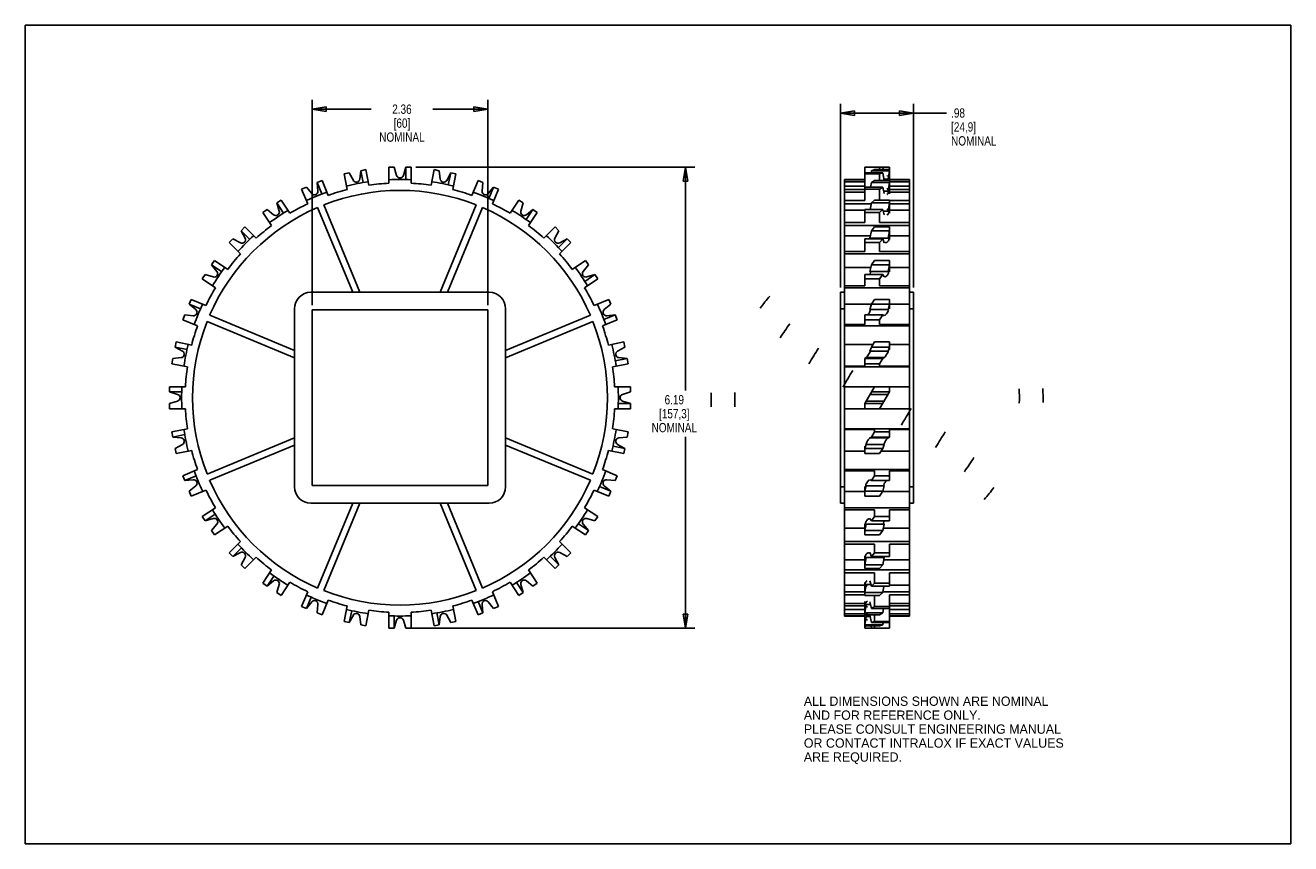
# Model space of a CAD drawing. Header units: inches. Extents: x 0 to 17, y 0 to 11.
import ezdxf

# ---------------------------------------------------------------- set-up
doc = ezdxf.new("R2010")
doc.units = ezdxf.units.IN
doc.header["$LTSCALE"] = 0.935
doc.header["$MEASUREMENT"] = 0
doc.layers.get('0').update_dxf_attribs({"linetype": 'CONTINUOUS'})
doc.layers.add('ALL_FEATURES', color=7, linetype='CONTINUOUS')
doc.styles.get("Standard").update_dxf_attribs({"font": 'txt', "width": 0.8})
doc.styles.add('TEXTSTYLE_2', font='bluprnt.ttf')
doc.dimstyles.new('DIMSTYLE_1', dxfattribs={"dimtxt": 0.125, "dimasz": 0.1875, "dimexe": 0.18, "dimexo": 0.0625, "dimgap": 0.09, "dimtad": 0, "dimtih": 1, "dimtoh": 1, "dimzin": 4, "dimdsep": 46, "dimtxsty": 'STANDARD', "dimblk": 'CLOSED', "dimblk1": 'CLOSED', "dimblk2": 'CLOSED', "dimcen": 0.09, "dimadec": 0, "dimazin": 0, "dimtp": 0.01, "dimtm": 0.01, "dimtfac": 1, "dimtofl": 0, "dimtmove": 0, "dimatfit": 3, "dimldrblk": 'CLOSED', "dimfxl": 1, "dimtolj": 1, "dimtzin": 4, "dimarcsym": 0})

# ---------------------------------------------------------------- blocks, each defined once
blk = doc.blocks.new('_CLOSED')
at = {"color": 0, "linetype": 'BYBLOCK'}
for p, q in [((0, 0), (-1, 0.167)), ((-1, 0.167), (-1, -0.167)), ((-1, -0.167), (0, 0)), ((-1, 0), (0, 0))]:
    blk.add_line(p, q, dxfattribs=at)
blk = doc.blocks.new('*D0')
at = {"color": 3, "linetype": 'CONTINUOUS'}
for p, q in [((3.853, 7.237), (3.853, 9.997)), ((3.853, 9.872), (4.648, 9.872)), ((6.215, 9.872), (5.473, 9.872)), ((6.215, 7.237), (6.215, 9.997))]:
    blk.add_line(p, q, dxfattribs=at)
at = {"color": 3, "linetype": 'CONTINUOUS', "xscale": 0.1875, "yscale": 0.1875, "zscale": 0.1875, "rotation": 180}
blk.add_blockref('_CLOSED', (3.853, 9.872), dxfattribs=at)
at = {"color": 3, "linetype": 'CONTINUOUS', "xscale": 0.1875, "yscale": 0.1875, "zscale": 0.1875}
blk.add_blockref('_CLOSED', (6.215, 9.872), dxfattribs=at)
at = {"color": 3, "linetype": 'CONTINUOUS', "insert": (5.06, 9.935), "char_height": 0.125, "width": 0.7, "attachment_point": 2, "line_spacing_factor": 0.9}
blk.add_mtext('2.36\\P[60]\\PNOMINAL', dxfattribs=at)
blk = doc.blocks.new('*D1')
at = {"color": 3, "linetype": 'CONTINUOUS'}
for p, q in [((10.953, 7.474), (10.953, 9.946)), ((11.933, 7.474), (11.933, 9.946)), ((10.953, 9.821), (11.443, 9.821)), ((11.933, 9.821), (11.443, 9.821)), ((11.443, 9.821), (12.376, 9.821))]:
    blk.add_line(p, q, dxfattribs=at)
at = {"color": 3, "linetype": 'CONTINUOUS', "xscale": 0.1875, "yscale": 0.1875, "zscale": 0.1875, "rotation": 180}
blk.add_blockref('_CLOSED', (10.953, 9.821), dxfattribs=at)
at = {"color": 3, "linetype": 'CONTINUOUS', "xscale": 0.1875, "yscale": 0.1875, "zscale": 0.1875}
blk.add_blockref('_CLOSED', (11.933, 9.821), dxfattribs=at)
at = {"color": 3, "linetype": 'CONTINUOUS', "insert": (12.438, 9.884), "char_height": 0.125, "width": 0.7, "attachment_point": 1, "line_spacing_factor": 0.9}
blk.add_mtext('.98\\P[24,9]\\PNOMINAL', dxfattribs=at)
blk = doc.blocks.new('*D2')
at = {"color": 3, "linetype": 'CONTINUOUS'}
for p, q in [((5.245, 9.091), (8.994, 9.091)), ((8.869, 9.091), (8.869, 6.092)), ((8.869, 2.897), (8.869, 5.467)), ((5.175, 2.897), (8.994, 2.897))]:
    blk.add_line(p, q, dxfattribs=at)
at = {"color": 3, "linetype": 'CONTINUOUS', "xscale": 0.1875, "yscale": 0.1875, "zscale": 0.1875}
for p, rotation in [((8.869, 9.091), 90), ((8.869, 2.897), 270)]:
    blk.add_blockref('_CLOSED', p, dxfattribs=dict(at, rotation=rotation))
at = {"color": 3, "linetype": 'CONTINUOUS', "insert": (8.719, 6.03), "char_height": 0.125, "width": 0.7, "attachment_point": 2, "line_spacing_factor": 0.9}
blk.add_mtext('6.19\\P[157,3]\\PNOMINAL', dxfattribs=at)

msp = doc.modelspace()

# ---------------------------------------------------------------- linework, layer by layer
at = {"color": 7, "linetype": 'CONTINUOUS'}
for p, q in [((0, 0), (0, 11)), ((0, 11), (17, 11)), ((17, 0), (17, 11)), ((4.353, 9.016), (4.284, 9.002)), ((4.353, 9.016), (4.407, 8.916)), ((4.495, 8.934), (4.506, 9.046)), ((4.576, 9.06), (4.506, 9.046)), ((4.506, 9.046), (4.538, 8.886)), ((4.617, 8.85), (4.576, 9.06)), ((4.886, 9.091), (4.886, 8.877)), ((4.956, 9.091), (4.886, 9.091)), ((4.956, 9.091), (4.989, 8.983)), ((5.079, 8.983), (5.112, 9.091)), ((5.112, 9.091), (5.112, 8.927)), ((5.183, 9.091), (5.112, 9.091)), ((5.183, 8.877), (5.183, 9.091)), ((5.493, 9.06), (5.451, 8.85)), ((5.562, 9.046), (5.493, 9.06)), ((5.562, 9.046), (5.573, 8.934)), ((5.661, 8.916), (5.715, 9.016)), ((5.715, 9.016), (5.683, 8.855)), ((5.784, 9.002), (5.715, 9.016)), ((11.277, 8.839), (11.277, 9.091)), ((11.277, 9.091), (11.609, 9.091)), ((11.519, 9.016), (11.277, 9.016)), ((11.367, 9.046), (11.362, 9.016)), ((11.367, 9.046), (11.408, 9.06)), ((11.367, 9.046), (11.609, 9.046)), ((11.408, 9.06), (11.609, 9.06)), ((11.478, 9.091), (11.478, 9.06)), ((11.519, 9.016), (11.478, 9.002)), ((11.519, 9.091), (11.524, 9.06)), ((11.519, 9.016), (11.538, 8.916)), ((11.59, 8.934), (11.609, 9.046)), ((11.604, 9.06), (11.609, 9.091)), ((11.609, 9.091), (11.609, 8.733)), ((3.986, 8.912), (3.921, 8.885)), ((3.932, 8.772), (3.921, 8.885)), ((3.921, 8.885), (3.984, 8.733)), ((4.068, 8.714), (3.986, 8.912)), ((4.284, 9.002), (4.326, 8.793)), ((5.742, 8.793), (5.784, 9.002)), ((6.082, 8.912), (6, 8.714)), ((6.147, 8.885), (6.082, 8.912)), ((6.147, 8.885), (6.136, 8.772)), ((11.006, 3.06), (11.006, 8.928)), ((11.277, 8.928), (11.006, 8.928)), ((11.277, 8.924), (11.006, 8.924)), ((11.006, 8.897), (11.277, 8.897)), ((11.478, 9.002), (11.277, 9.002)), ((11.367, 8.885), (11.357, 8.825)), ((11.367, 8.885), (11.408, 8.912)), ((11.367, 8.885), (11.609, 8.885)), ((11.408, 8.912), (11.609, 8.912)), ((11.478, 9.002), (11.478, 8.912)), ((11.59, 8.934), (11.535, 8.934)), ((11.59, 8.772), (11.609, 8.885)), ((11.609, 8.928), (11.881, 8.928)), ((11.881, 8.924), (11.609, 8.924)), ((11.609, 8.897), (11.881, 8.897)), ((11.881, 8.928), (11.881, 3.06)), ((3.777, 8.825), (3.712, 8.798)), ((3.712, 8.798), (3.794, 8.601)), ((3.777, 8.825), (3.849, 8.738)), ((6.219, 8.738), (6.291, 8.825)), ((6.291, 8.825), (6.229, 8.674)), ((6.275, 8.601), (6.357, 8.798)), ((6.357, 8.798), (6.291, 8.825)), ((11.277, 8.839), (11.006, 8.839)), ((11.277, 8.793), (11.006, 8.793)), ((11.006, 8.758), (11.277, 8.758)), ((11.277, 8.644), (11.277, 8.825)), ((11.519, 8.825), (11.277, 8.825)), ((11.478, 8.798), (11.277, 8.798)), ((11.519, 8.825), (11.478, 8.798)), ((11.478, 8.798), (11.478, 8.651)), ((11.519, 8.825), (11.538, 8.738)), ((11.59, 8.772), (11.531, 8.772)), ((11.881, 8.839), (11.609, 8.839)), ((11.881, 8.793), (11.609, 8.793)), ((11.609, 8.758), (11.881, 8.758)), ((3.249, 8.525), (3.19, 8.486)), ((3.249, 8.525), (3.336, 8.454)), ((3.437, 8.651), (3.378, 8.612)), ((3.411, 8.504), (3.378, 8.612)), ((3.378, 8.612), (3.47, 8.476)), ((3.556, 8.474), (3.437, 8.651)), ((4.398, 7.411), (3.926, 8.551)), ((4.009, 8.585), (4.496, 7.411)), ((5.573, 7.411), (6.059, 8.585)), ((6.142, 8.551), (5.67, 7.411)), ((6.631, 8.651), (6.513, 8.474)), ((6.69, 8.612), (6.631, 8.651)), ((6.69, 8.612), (6.657, 8.504)), ((6.82, 8.525), (6.728, 8.389)), ((6.732, 8.454), (6.82, 8.525)), ((6.878, 8.486), (6.82, 8.525)), ((11.277, 8.644), (11.006, 8.644)), ((11.365, 8.601), (11.006, 8.601)), ((11.006, 8.513), (11.277, 8.513)), ((11.277, 8.348), (11.277, 8.525)), ((11.519, 8.525), (11.277, 8.525)), ((11.367, 8.612), (11.352, 8.525)), ((11.367, 8.612), (11.408, 8.651)), ((11.367, 8.612), (11.609, 8.612)), ((11.408, 8.651), (11.609, 8.651)), ((11.519, 8.525), (11.478, 8.486)), ((11.519, 8.525), (11.538, 8.454)), ((11.59, 8.504), (11.525, 8.504)), ((11.59, 8.504), (11.609, 8.612)), ((11.609, 8.651), (11.609, 8.476)), ((11.881, 8.644), (11.609, 8.644)), ((11.881, 8.601), (11.609, 8.601)), ((11.609, 8.513), (11.881, 8.513)), ((3.19, 8.486), (3.309, 8.309)), ((6.759, 8.309), (6.878, 8.486)), ((11.277, 8.348), (11.006, 8.348)), ((11.478, 8.486), (11.277, 8.486)), ((11.478, 8.486), (11.478, 8.348)), ((11.881, 8.348), (11.478, 8.348)), ((2.949, 8.289), (2.899, 8.239)), ((2.952, 8.139), (2.899, 8.239)), ((2.899, 8.239), (3.015, 8.123)), ((3.1, 8.137), (2.949, 8.289)), ((7.119, 8.289), (6.968, 8.137)), ((7.169, 8.239), (7.116, 8.139)), ((7.169, 8.239), (7.119, 8.289)), ((11.881, 8.309), (11.006, 8.309)), ((11.006, 8.171), (11.354, 8.171)), ((11.367, 8.239), (11.348, 8.139)), ((11.367, 8.239), (11.408, 8.289)), ((11.367, 8.239), (11.609, 8.239)), ((11.408, 8.289), (11.609, 8.289)), ((11.59, 8.139), (11.609, 8.239)), ((11.609, 8.289), (11.609, 8.123)), ((11.609, 8.171), (11.881, 8.171)), ((2.789, 8.128), (2.739, 8.079)), ((2.739, 8.079), (2.89, 7.927)), ((2.789, 8.128), (2.889, 8.075)), ((7.279, 8.128), (7.163, 8.012)), ((7.178, 7.927), (7.329, 8.079)), ((7.179, 8.075), (7.279, 8.128)), ((7.329, 8.079), (7.279, 8.128)), ((11.277, 7.961), (11.277, 8.128)), ((11.519, 8.128), (11.277, 8.128)), ((11.478, 8.079), (11.277, 8.079)), ((11.59, 8.139), (11.348, 8.139)), ((11.519, 8.128), (11.478, 8.079)), ((11.478, 8.079), (11.478, 7.961)), ((11.519, 8.128), (11.538, 8.075)), ((2.542, 7.838), (2.502, 7.779)), ((2.719, 7.719), (2.542, 7.838)), ((7.527, 7.838), (7.349, 7.719)), ((7.566, 7.779), (7.527, 7.838)), ((11.277, 7.961), (11.006, 7.961)), ((11.881, 7.927), (11.006, 7.927)), ((11.367, 7.779), (11.408, 7.838)), ((11.408, 7.838), (11.609, 7.838)), ((11.881, 7.961), (11.478, 7.961)), ((11.609, 7.838), (11.609, 7.688)), ((2.574, 7.692), (2.502, 7.779)), ((2.502, 7.779), (2.639, 7.688)), ((7.566, 7.779), (7.494, 7.692)), ((11.006, 7.745), (11.36, 7.745)), ((11.367, 7.779), (11.348, 7.692)), ((11.59, 7.692), (11.348, 7.692)), ((11.367, 7.779), (11.609, 7.779)), ((11.59, 7.692), (11.609, 7.779)), ((11.609, 7.745), (11.881, 7.745)), ((2.416, 7.649), (2.377, 7.591)), ((2.377, 7.591), (2.554, 7.472)), ((2.416, 7.649), (2.524, 7.617)), ((7.514, 7.472), (7.692, 7.591)), ((7.653, 7.649), (7.516, 7.558)), ((7.544, 7.617), (7.653, 7.649)), ((7.692, 7.591), (7.653, 7.649)), ((11.277, 7.498), (11.006, 7.498)), ((11.277, 7.498), (11.277, 7.649)), ((11.519, 7.649), (11.277, 7.649)), ((11.478, 7.591), (11.277, 7.591)), ((11.519, 7.649), (11.478, 7.591)), ((11.478, 7.591), (11.478, 7.498)), ((11.881, 7.498), (11.478, 7.498)), ((11.519, 7.649), (11.538, 7.617)), ((2.23, 7.316), (2.203, 7.251)), ((2.427, 7.234), (2.23, 7.316)), ((6.232, 7.411), (3.837, 7.411)), ((7.839, 7.316), (7.641, 7.234)), ((7.866, 7.251), (7.839, 7.316)), ((10.953, 4.576), (10.953, 7.411)), ((10.953, 7.411), (11.006, 7.411)), ((11.881, 7.472), (11.006, 7.472)), ((11.367, 7.251), (11.408, 7.316)), ((11.408, 7.316), (11.609, 7.316)), ((11.609, 7.316), (11.609, 7.188)), ((11.881, 7.411), (11.933, 7.411)), ((11.933, 4.576), (11.933, 7.411)), ((2.29, 7.179), (2.203, 7.251)), ((2.203, 7.251), (2.354, 7.188)), ((3.617, 7.191), (3.617, 4.796)), ((6.452, 4.796), (6.452, 7.191)), ((7.866, 7.251), (7.778, 7.179)), ((10.953, 7.191), (11.006, 7.191)), ((11.006, 7.252), (11.368, 7.252)), ((11.367, 7.251), (11.348, 7.179)), ((11.59, 7.179), (11.348, 7.179)), ((11.367, 7.251), (11.609, 7.251)), ((11.59, 7.179), (11.609, 7.251)), ((11.609, 7.252), (11.881, 7.252)), ((11.881, 7.191), (11.933, 7.191)), ((2.143, 7.107), (2.116, 7.042)), ((2.116, 7.042), (2.314, 6.96)), ((2.143, 7.107), (2.256, 7.096)), ((3.617, 6.532), (2.442, 7.019)), ((2.477, 7.102), (3.617, 6.63)), ((6.452, 6.63), (7.591, 7.102)), ((7.626, 7.019), (6.452, 6.532)), ((7.755, 6.96), (7.952, 7.042)), ((7.925, 7.107), (7.774, 7.044)), ((7.813, 7.096), (7.925, 7.107)), ((7.952, 7.042), (7.925, 7.107)), ((11.277, 6.978), (11.006, 6.978)), ((11.277, 6.978), (11.277, 7.107)), ((11.519, 7.107), (11.277, 7.107)), ((11.478, 7.042), (11.277, 7.042)), ((11.519, 7.107), (11.478, 7.042)), ((11.478, 7.042), (11.478, 6.978)), ((11.881, 6.978), (11.478, 6.978)), ((11.519, 7.107), (11.538, 7.096)), ((11.538, 7.096), (11.539, 7.096)), ((11.881, 6.96), (11.006, 6.96)), ((2.026, 6.744), (2.012, 6.674)), ((2.111, 6.621), (2.012, 6.674)), ((2.012, 6.674), (2.173, 6.642)), ((2.235, 6.702), (2.026, 6.744)), ((8.043, 6.744), (7.833, 6.702)), ((8.056, 6.674), (7.957, 6.621)), ((8.056, 6.674), (8.043, 6.744)), ((11.006, 6.711), (11.389, 6.711)), ((11.367, 6.674), (11.348, 6.621)), ((11.367, 6.674), (11.408, 6.744)), ((11.367, 6.674), (11.609, 6.674)), ((11.408, 6.744), (11.609, 6.744)), ((11.59, 6.621), (11.609, 6.674)), ((11.609, 6.744), (11.609, 6.642)), ((11.609, 6.711), (11.881, 6.711)), ((1.981, 6.521), (1.968, 6.452)), ((1.981, 6.521), (2.094, 6.533)), ((8.087, 6.521), (7.926, 6.489)), ((7.974, 6.533), (8.087, 6.521)), ((8.101, 6.452), (8.087, 6.521)), ((11.296, 6.533), (11.277, 6.521)), ((11.277, 6.42), (11.277, 6.521)), ((11.519, 6.521), (11.277, 6.521)), ((11.538, 6.533), (11.296, 6.533)), ((11.59, 6.621), (11.348, 6.621)), ((11.519, 6.521), (11.478, 6.452)), ((11.519, 6.521), (11.538, 6.533)), ((1.968, 6.452), (2.177, 6.411)), ((7.891, 6.411), (8.101, 6.452)), ((11.277, 6.42), (11.006, 6.42)), ((11.881, 6.411), (11.006, 6.411)), ((11.478, 6.452), (11.277, 6.452)), ((11.478, 6.452), (11.478, 6.42)), ((11.881, 6.42), (11.478, 6.42)), ((1.937, 6.142), (1.937, 6.072)), ((2.151, 6.142), (1.937, 6.142)), ((8.131, 6.142), (7.917, 6.142)), ((8.131, 6.072), (8.131, 6.142)), ((11.006, 6.142), (11.881, 6.142)), ((11.277, 5.916), (11.408, 6.142)), ((11.609, 6.142), (11.609, 6.072)), ((2.045, 6.039), (1.937, 6.072)), ((1.937, 6.072), (2.101, 6.072)), ((8.131, 6.072), (8.023, 6.039)), ((11.59, 6.039), (11.348, 6.039)), ((11.367, 6.072), (11.609, 6.072)), ((11.478, 5.845), (11.609, 6.072)), ((1.937, 5.916), (2.045, 5.949)), ((1.937, 5.916), (1.937, 5.845)), ((1.937, 5.845), (2.151, 5.845)), ((7.917, 5.845), (8.131, 5.845)), ((8.131, 5.916), (7.967, 5.916)), ((8.023, 5.949), (8.131, 5.916)), ((8.131, 5.845), (8.131, 5.916)), ((11.881, 5.845), (11.006, 5.845)), ((11.277, 5.845), (11.277, 5.916)), ((11.519, 5.916), (11.277, 5.916)), ((11.538, 5.949), (11.296, 5.949)), ((2.177, 5.577), (1.968, 5.535)), ((1.968, 5.535), (1.981, 5.466)), ((1.981, 5.466), (2.142, 5.498)), ((2.094, 5.455), (1.981, 5.466)), ((2.442, 4.969), (3.617, 5.455)), ((6.452, 5.455), (7.626, 4.969)), ((8.101, 5.535), (7.891, 5.577)), ((8.087, 5.466), (7.974, 5.455)), ((8.087, 5.466), (8.101, 5.535)), ((11.006, 5.577), (11.881, 5.577)), ((11.006, 5.568), (11.408, 5.568)), ((11.367, 5.466), (11.348, 5.455)), ((11.59, 5.455), (11.348, 5.455)), ((11.367, 5.466), (11.408, 5.535)), ((11.367, 5.466), (11.609, 5.466)), ((11.408, 5.535), (11.408, 5.568)), ((11.408, 5.535), (11.609, 5.535)), ((11.59, 5.455), (11.609, 5.466)), ((11.609, 5.568), (11.881, 5.568)), ((11.609, 5.568), (11.609, 5.466)), ((2.012, 5.313), (2.111, 5.367)), ((2.012, 5.313), (2.026, 5.244)), ((2.026, 5.244), (2.235, 5.286)), ((3.617, 5.358), (2.477, 4.886)), ((7.591, 4.886), (6.452, 5.358)), ((7.833, 5.286), (8.043, 5.244)), ((8.056, 5.313), (7.896, 5.345)), ((7.957, 5.367), (8.056, 5.313)), ((8.043, 5.244), (8.056, 5.313)), ((11.277, 5.276), (11.006, 5.276)), ((11.296, 5.367), (11.277, 5.313)), ((11.277, 5.244), (11.277, 5.345)), ((11.519, 5.313), (11.277, 5.313)), ((11.538, 5.367), (11.296, 5.367)), ((11.519, 5.313), (11.478, 5.244)), ((11.881, 5.276), (11.497, 5.276)), ((11.519, 5.313), (11.538, 5.367)), ((11.478, 5.244), (11.277, 5.244)), ((2.314, 5.028), (2.116, 4.946)), ((2.116, 4.946), (2.143, 4.881)), ((2.143, 4.881), (2.295, 4.943)), ((7.952, 4.946), (7.755, 5.028)), ((7.925, 4.881), (7.952, 4.946)), ((11.006, 5.028), (11.881, 5.028)), ((11.006, 5.01), (11.408, 5.01)), ((11.367, 4.881), (11.408, 4.946)), ((11.408, 4.946), (11.408, 5.01)), ((11.408, 4.946), (11.609, 4.946)), ((11.609, 5.01), (11.881, 5.01)), ((11.609, 5.01), (11.609, 4.881)), ((2.256, 4.891), (2.143, 4.881)), ((2.203, 4.737), (2.29, 4.808)), ((7.866, 4.737), (7.714, 4.799)), ((7.778, 4.808), (7.866, 4.737)), ((7.925, 4.881), (7.813, 4.891)), ((10.953, 4.796), (11.006, 4.796)), ((11.296, 4.808), (11.277, 4.737)), ((11.277, 4.671), (11.277, 4.799)), ((11.538, 4.808), (11.296, 4.808)), ((11.348, 4.891), (11.347, 4.892)), ((11.367, 4.881), (11.348, 4.891)), ((11.367, 4.881), (11.609, 4.881)), ((11.519, 4.737), (11.538, 4.808)), ((11.881, 4.796), (11.933, 4.796)), ((2.203, 4.737), (2.23, 4.671)), ((2.23, 4.671), (2.427, 4.753)), ((7.641, 4.753), (7.839, 4.671)), ((7.839, 4.671), (7.866, 4.737)), ((11.277, 4.735), (11.006, 4.735)), ((11.519, 4.737), (11.277, 4.737)), ((11.478, 4.671), (11.277, 4.671)), ((11.519, 4.737), (11.478, 4.671)), ((11.881, 4.735), (11.518, 4.735)), ((2.554, 4.515), (2.377, 4.397)), ((2.416, 4.338), (2.552, 4.429)), ((3.837, 4.576), (6.232, 4.576)), ((3.926, 3.436), (4.398, 4.576)), ((4.496, 4.576), (4.009, 3.402)), ((6.059, 3.402), (5.573, 4.576)), ((5.67, 4.576), (6.142, 3.436)), ((7.692, 4.397), (7.514, 4.515)), ((10.953, 4.576), (11.006, 4.576)), ((11.006, 4.515), (11.881, 4.515)), ((11.006, 4.489), (11.408, 4.489)), ((11.408, 4.397), (11.408, 4.489)), ((11.609, 4.489), (11.881, 4.489)), ((11.609, 4.489), (11.609, 4.338)), ((11.881, 4.576), (11.933, 4.576)), ((2.377, 4.397), (2.416, 4.338)), ((2.524, 4.371), (2.416, 4.338)), ((2.502, 4.208), (2.574, 4.296)), ((2.542, 4.15), (2.719, 4.268)), ((7.349, 4.268), (7.527, 4.15)), ((7.566, 4.208), (7.43, 4.299)), ((7.494, 4.296), (7.566, 4.208)), ((7.653, 4.338), (7.544, 4.371)), ((7.653, 4.338), (7.692, 4.397)), ((11.277, 4.15), (11.277, 4.299)), ((11.296, 4.296), (11.277, 4.208)), ((11.538, 4.296), (11.296, 4.296)), ((11.367, 4.338), (11.348, 4.371)), ((11.367, 4.338), (11.408, 4.397)), ((11.367, 4.338), (11.609, 4.338)), ((11.408, 4.397), (11.609, 4.397)), ((11.519, 4.208), (11.538, 4.296)), ((2.502, 4.208), (2.542, 4.15)), ((7.527, 4.15), (7.566, 4.208)), ((11.277, 4.242), (11.006, 4.242)), ((11.519, 4.208), (11.277, 4.208)), ((11.478, 4.15), (11.277, 4.15)), ((11.519, 4.208), (11.478, 4.15)), ((11.881, 4.242), (11.526, 4.242)), ((2.89, 4.06), (2.739, 3.909)), ((2.789, 3.859), (2.905, 3.975)), ((2.889, 3.912), (2.789, 3.859)), ((7.329, 3.909), (7.178, 4.06)), ((7.279, 3.859), (7.179, 3.912)), ((11.006, 4.06), (11.881, 4.06)), ((11.006, 4.027), (11.408, 4.027)), ((11.367, 3.859), (11.348, 3.912)), ((11.408, 3.909), (11.408, 4.027)), ((11.609, 4.027), (11.881, 4.027)), ((11.609, 4.027), (11.609, 3.859)), ((2.739, 3.909), (2.789, 3.859)), ((2.899, 3.749), (2.952, 3.848)), ((2.899, 3.749), (2.949, 3.699)), ((2.949, 3.699), (3.1, 3.85)), ((6.968, 3.85), (7.119, 3.699)), ((7.169, 3.749), (7.053, 3.865)), ((7.116, 3.848), (7.169, 3.749)), ((7.119, 3.699), (7.169, 3.749)), ((7.279, 3.859), (7.329, 3.909)), ((11.277, 3.817), (11.006, 3.817)), ((11.277, 3.699), (11.277, 3.865)), ((11.296, 3.848), (11.277, 3.749)), ((11.519, 3.749), (11.277, 3.749)), ((11.538, 3.848), (11.296, 3.848)), ((11.367, 3.859), (11.408, 3.909)), ((11.367, 3.859), (11.609, 3.859)), ((11.408, 3.909), (11.609, 3.909)), ((11.519, 3.749), (11.478, 3.699)), ((11.519, 3.749), (11.538, 3.848)), ((11.881, 3.817), (11.532, 3.817)), ((3.309, 3.679), (3.19, 3.501)), ((3.249, 3.462), (3.34, 3.598)), ((6.878, 3.501), (6.759, 3.679)), ((11.006, 3.679), (11.881, 3.679)), ((11.006, 3.64), (11.408, 3.64)), ((11.478, 3.699), (11.277, 3.699)), ((11.408, 3.501), (11.408, 3.64)), ((11.609, 3.64), (11.881, 3.64)), ((11.609, 3.64), (11.609, 3.462)), ((3.19, 3.501), (3.249, 3.462)), ((3.336, 3.534), (3.249, 3.462)), ((3.378, 3.375), (3.411, 3.484)), ((3.437, 3.336), (3.556, 3.514)), ((6.513, 3.514), (6.631, 3.336)), ((6.69, 3.375), (6.599, 3.512)), ((6.657, 3.484), (6.69, 3.375)), ((6.82, 3.462), (6.732, 3.534)), ((6.82, 3.462), (6.878, 3.501)), ((11.277, 3.475), (11.006, 3.475)), ((11.277, 3.336), (11.277, 3.512)), ((11.296, 3.484), (11.277, 3.375)), ((11.361, 3.484), (11.296, 3.484)), ((11.367, 3.462), (11.348, 3.534)), ((11.367, 3.462), (11.408, 3.501)), ((11.367, 3.462), (11.609, 3.462)), ((11.408, 3.501), (11.609, 3.501)), ((11.519, 3.375), (11.534, 3.462)), ((11.881, 3.475), (11.609, 3.475)), ((3.378, 3.375), (3.437, 3.336)), ((3.794, 3.387), (3.712, 3.189)), ((3.777, 3.162), (3.84, 3.314)), ((3.849, 3.25), (3.777, 3.162)), ((3.986, 3.076), (4.068, 3.273)), ((6, 3.273), (6.082, 3.076)), ((6.147, 3.103), (6.085, 3.254)), ((6.291, 3.162), (6.219, 3.25)), ((6.357, 3.189), (6.275, 3.387)), ((6.631, 3.336), (6.69, 3.375)), ((11.006, 3.387), (11.277, 3.387)), ((11.006, 3.343), (11.277, 3.343)), ((11.519, 3.375), (11.277, 3.375)), ((11.478, 3.336), (11.277, 3.336)), ((11.277, 2.897), (11.277, 3.254)), ((11.367, 3.162), (11.348, 3.25)), ((11.408, 3.189), (11.408, 3.336)), ((11.519, 3.375), (11.478, 3.336)), ((11.521, 3.387), (11.881, 3.387)), ((11.609, 3.343), (11.881, 3.343)), ((11.609, 3.343), (11.609, 3.162)), ((3.712, 3.189), (3.777, 3.162)), ((3.921, 3.103), (3.932, 3.215)), ((3.921, 3.103), (3.986, 3.076)), ((4.326, 3.195), (4.284, 2.985)), ((4.353, 2.971), (4.385, 3.132)), ((4.407, 3.071), (4.353, 2.971)), ((4.576, 2.927), (4.617, 3.137)), ((4.886, 3.111), (4.886, 2.897)), ((4.956, 2.897), (4.956, 3.061)), ((5.183, 2.897), (5.183, 3.111)), ((5.451, 3.137), (5.493, 2.927)), ((5.562, 2.941), (5.53, 3.102)), ((5.715, 2.971), (5.661, 3.071)), ((5.784, 2.985), (5.742, 3.195)), ((6.082, 3.076), (6.147, 3.103)), ((6.136, 3.215), (6.147, 3.103)), ((6.291, 3.162), (6.357, 3.189)), ((11.277, 3.23), (11.006, 3.23)), ((11.006, 3.195), (11.277, 3.195)), ((11.006, 3.149), (11.277, 3.149)), ((11.277, 3.091), (11.006, 3.091)), ((11.006, 3.063), (11.277, 3.063)), ((11.296, 3.215), (11.277, 3.103)), ((11.519, 3.103), (11.277, 3.103)), ((11.478, 3.076), (11.277, 3.076)), ((11.356, 3.215), (11.296, 3.215)), ((11.367, 2.971), (11.348, 3.071)), ((11.367, 3.162), (11.408, 3.189)), ((11.367, 3.162), (11.609, 3.162)), ((11.408, 3.189), (11.609, 3.189)), ((11.408, 2.985), (11.408, 3.076)), ((11.519, 3.103), (11.478, 3.076)), ((11.519, 3.103), (11.529, 3.162)), ((11.881, 3.23), (11.609, 3.23)), ((11.609, 3.195), (11.881, 3.195)), ((11.609, 3.149), (11.881, 3.149)), ((11.609, 3.149), (11.609, 2.897)), ((11.881, 3.091), (11.609, 3.091)), ((11.609, 3.063), (11.881, 3.063)), ((4.284, 2.985), (4.353, 2.971)), ((4.506, 2.941), (4.495, 3.054)), ((4.506, 2.941), (4.576, 2.927)), ((4.886, 2.897), (4.956, 2.897)), ((4.989, 3.005), (4.956, 2.897)), ((5.112, 2.897), (5.079, 3.005)), ((5.112, 2.897), (5.183, 2.897)), ((5.493, 2.927), (5.562, 2.941)), ((5.573, 3.054), (5.562, 2.941)), ((5.715, 2.971), (5.784, 2.985)), ((11.277, 3.06), (11.006, 3.06)), ((11.296, 3.054), (11.277, 2.941)), ((11.519, 2.941), (11.277, 2.941)), ((11.478, 2.927), (11.277, 2.927)), ((11.282, 2.927), (11.277, 2.897)), ((11.277, 2.897), (11.609, 2.897)), ((11.351, 3.054), (11.296, 3.054)), ((11.367, 2.897), (11.362, 2.927)), ((11.367, 2.971), (11.408, 2.985)), ((11.367, 2.971), (11.609, 2.971)), ((11.408, 2.985), (11.609, 2.985)), ((11.408, 2.897), (11.408, 2.927)), ((11.519, 2.941), (11.478, 2.927)), ((11.519, 2.941), (11.524, 2.971)), ((11.609, 3.06), (11.881, 3.06)), ((0, 0), (17, 0))]:
    msp.add_line(p, q, dxfattribs=at)
for centre, radius, start, end in [((5.034, 5.994), 2.934, 98.3488, 104.1512), ((4.448, 8.939), 0.047, 208.25, 354.25), ((5.034, 5.994), 2.887, 92.9485, 98.3015), ((5.034, 5.994), 2.934, 87.0988, 92.9012), ((5.034, 8.996), 0.047, 197, 343), ((5.034, 5.994), 2.887, 81.6985, 87.0515), ((5.034, 5.994), 2.934, 75.8488, 81.6512), ((5.62, 8.939), 0.047, 185.75, 331.75), ((5.034, 5.994), 2.934, 109.5988, 115.4012), ((3.885, 8.768), 0.047, 219.5, 5.5), ((5.034, 5.994), 2.787, 68.4252, 111.5748), ((5.034, 5.994), 2.887, 104.1985, 109.5515), ((5.034, 5.994), 2.887, 70.4485, 75.8015), ((5.034, 5.994), 2.934, 64.5988, 70.4012), ((6.183, 8.768), 0.047, 174.5, 320.5), ((5.034, 5.994), 2.787, 113.4252, 156.5748), ((5.034, 5.994), 2.934, 120.8488, 126.6512), ((3.366, 8.49), 0.047, 230.75, 16.75), ((5.034, 5.994), 2.887, 115.4485, 120.8015), ((5.034, 5.994), 2.787, 23.4252, 66.5748), ((5.034, 5.994), 2.887, 59.1985, 64.5515), ((5.034, 5.994), 2.934, 53.3488, 59.1512), ((6.702, 8.49), 0.047, 163.25, 309.25), ((5.034, 5.994), 2.934, 132.0988, 137.9012), ((5.034, 5.994), 2.887, 126.6985, 132.0515), ((5.034, 5.994), 2.887, 47.9485, 53.3015), ((5.034, 5.994), 2.934, 42.0988, 47.9012), ((2.911, 8.117), 0.047, 242, 28), ((7.157, 8.117), 0.047, 152, 298), ((5.034, 5.994), 2.887, 137.9485, 143.3015), ((5.034, 5.994), 2.887, 36.6985, 42.0515), ((5.034, 5.994), 2.934, 143.3488, 149.1512), ((2.538, 7.662), 0.047, 253.25, 39.25), ((5.034, 5.994), 2.934, 30.8488, 36.6512), ((7.531, 7.662), 0.047, 140.75, 286.75), ((5.034, 5.994), 2.887, 149.1985, 154.5515), ((3.837, 7.191), 0.22, 90, 180), ((6.232, 7.191), 0.22, 0, 90), ((5.034, 5.994), 2.887, 25.4485, 30.8015), ((2.26, 7.143), 0.047, 264.5, 50.5), ((5.034, 5.994), 2.934, 154.5988, 160.4012), ((5.034, 5.994), 2.934, 19.5988, 25.4012), ((7.808, 7.143), 0.047, 129.5, 275.5), ((5.034, 5.994), 2.787, 158.4252, 201.5748), ((5.034, 5.994), 2.787, 338.4252, 21.5748), ((5.034, 5.994), 2.887, 160.4485, 165.8015), ((5.034, 5.994), 2.887, 14.1985, 19.5515), ((5.034, 5.994), 2.934, 165.8488, 171.6512), ((5.034, 5.994), 2.934, 8.3488, 14.1512), ((2.089, 6.58), 0.047, 275.75, 61.75), ((7.979, 6.58), 0.047, 118.25, 264.25), ((5.034, 5.994), 2.887, 171.6985, 177.0515), ((5.034, 5.994), 2.887, 2.9485, 8.3015), ((5.034, 5.994), 2.934, 177.0988, 182.9012), ((5.034, 5.994), 2.934, 357.0988, 2.9012), ((2.032, 5.994), 0.047, 287, 73), ((8.037, 5.994), 0.047, 107, 253), ((5.034, 5.994), 2.887, 182.9485, 188.3015), ((5.034, 5.994), 2.887, 351.6985, 357.0515), ((2.089, 5.408), 0.047, 298.25, 84.25), ((5.034, 5.994), 2.934, 188.3488, 194.1512), ((5.034, 5.994), 2.934, 345.8488, 351.6512), ((7.979, 5.408), 0.047, 95.75, 241.75), ((5.034, 5.994), 2.887, 194.1985, 199.5515), ((5.034, 5.994), 2.887, 340.4485, 345.8015), ((5.034, 5.994), 2.934, 199.5988, 205.4012), ((5.034, 5.994), 2.934, 334.5988, 340.4012), ((2.26, 4.845), 0.047, 309.5, 95.5), ((5.034, 5.994), 2.787, 203.4252, 246.5748), ((3.837, 4.796), 0.22, 180, 270), ((5.034, 5.994), 2.787, 293.4252, 336.5748), ((6.232, 4.796), 0.22, 270, 360), ((7.808, 4.845), 0.047, 84.5, 230.5), ((5.034, 5.994), 2.887, 205.4485, 210.8015), ((5.034, 5.994), 2.887, 329.1985, 334.5515), ((5.034, 5.994), 2.934, 210.8488, 216.6512), ((5.034, 5.994), 2.934, 323.3488, 329.1512), ((2.538, 4.326), 0.047, 320.75, 106.75), ((5.034, 5.994), 2.887, 216.6985, 222.0515), ((5.034, 5.994), 2.887, 317.9485, 323.3015), ((7.531, 4.326), 0.047, 73.25, 219.25), ((5.034, 5.994), 2.934, 222.0988, 227.9012), ((2.911, 3.871), 0.047, 332, 118), ((5.034, 5.994), 2.934, 312.0988, 317.9012), ((7.157, 3.871), 0.047, 62, 208), ((5.034, 5.994), 2.887, 227.9485, 233.3015), ((5.034, 5.994), 2.887, 306.6985, 312.0515), ((5.034, 5.994), 2.934, 233.3488, 239.1512), ((5.034, 5.994), 2.934, 300.8488, 306.6512), ((3.366, 3.497), 0.047, 343.25, 129.25), ((5.034, 5.994), 2.887, 239.1985, 244.5515), ((5.034, 5.994), 2.787, 248.4252, 291.5748), ((5.034, 5.994), 2.887, 295.4485, 300.8015), ((6.702, 3.497), 0.047, 50.75, 196.75), ((5.034, 5.994), 2.934, 244.5988, 250.4012), ((3.885, 3.22), 0.047, 354.5, 140.5), ((5.034, 5.994), 2.887, 250.4485, 255.8015), ((5.034, 5.994), 2.887, 284.1985, 289.5515), ((5.034, 5.994), 2.934, 289.5988, 295.4012), ((6.183, 3.22), 0.047, 39.5, 185.5), ((5.034, 5.994), 2.934, 255.8488, 261.6512), ((4.448, 3.049), 0.047, 5.75, 151.75), ((5.034, 5.994), 2.887, 261.6985, 267.0515), ((5.034, 5.994), 2.934, 267.0988, 272.9012), ((5.034, 5.994), 2.887, 272.9485, 278.3015), ((5.034, 5.994), 2.934, 278.3488, 284.1512), ((5.62, 3.049), 0.047, 28.25, 174.25), ((5.034, 2.991), 0.047, 17, 163)]:
    msp.add_arc(centre, radius, start, end, dxfattribs=at)
for centre, major_axis, ratio, start_param, end_param in [((11.564, 8.939), (0, -0.0461), 0.62136, 2.336934, 2.844887), ((11.564, 8.939), (0, -0.0461), 0.62136, 0.296706, 0.411839), ((11.564, 8.768), (0, -0.0434), 0.749731, 1.177977, 2.844887), ((11.564, 8.768), (0, -0.0434), 0.749731, 0.296706, 1.177977), ((11.564, 8.49), (0, -0.0391), 0.963648, 0.981509, 2.844887), ((11.564, 8.49), (0, -0.0391), 0.963648, 0.296706, 0.981509), ((11.564, 8.117), (-0.0271, -0.0332), 0.774597, 0.296706, 0.78518), ((11.564, 8.117), (-0.0271, -0.0332), 0.774597, 0.78518, 2.844887), ((11.564, 7.662), (-0.0271, -0.0391), 0.54884, 0.588925, 2.844887), ((11.564, 7.662), (-0.0271, -0.0391), 0.54884, 0.296706, 0.588925), ((11.564, 5.994), (-1.694, -2.075), 0.774597, -1.597384, -1.520161), ((11.564, 7.143), (-0.0271, -0.0434), 0.351265, 0.392662, 2.844887), ((11.564, 5.994), (-1.694, -2.44), 0.54884, -1.597384, -1.520161), ((11.564, 5.994), (-1.694, -2.711), 0.351265, -1.597384, -1.520161), ((11.564, 6.58), (-0.0271, -0.0461), 0.171417, 0.296706, 2.844887), ((11.564, 5.994), (-1.694, -2.878), 0.171417, -1.597384, -1.520161), ((11.564, 5.994), (0, -2.44), 0.963648, -1.597384, -1.520161), ((11.564, 5.994), (0, -2.711), 0.749731, -1.597384, -1.526003), ((11.322, 5.994), (0, 2.711), 0.749731, -1.597384, -1.526003), ((11.322, 5.994), (0, 2.44), 0.963648, -1.597384, -1.520161), ((11.322, 5.994), (1.694, 2.878), 0.171417, -1.597384, -1.520161), ((11.322, 5.408), (-0.0271, -0.0461), 0.171417, -2.844887, -0.296706), ((11.322, 5.994), (1.694, 2.711), 0.351265, -1.597384, -1.520161), ((11.322, 5.994), (1.694, 2.44), 0.54884, -1.597384, -1.520161), ((11.322, 4.845), (-0.0271, -0.0434), 0.351265, -2.748931, -0.296706), ((11.322, 5.994), (1.694, 2.075), 0.774597, -1.597384, -1.520161), ((11.322, 4.326), (-0.0271, -0.0391), 0.54884, -2.552667, -0.296706), ((11.322, 4.326), (-0.0271, -0.0391), 0.54884, -2.844887, -2.552667), ((11.322, 3.871), (-0.0271, -0.0332), 0.774597, -2.844887, -2.356413), ((11.322, 3.871), (-0.0271, -0.0332), 0.774597, -2.356413, -0.296706), ((11.322, 3.497), (0, -0.0391), 0.963648, -2.160084, -0.296706), ((11.322, 3.497), (0, -0.0391), 0.963648, -2.844887, -2.160084), ((11.322, 3.22), (0, -0.0434), 0.749731, -1.963616, -0.296706), ((11.322, 3.22), (0, -0.0434), 0.749731, -2.844887, -1.963616), ((11.322, 3.049), (0, -0.0461), 0.62136, -2.844887, -2.729753), ((11.322, 3.049), (0, -0.0461), 0.62136, -0.804658, -0.296706)]:
    msp.add_ellipse(centre, major_axis=major_axis, ratio=ratio, start_param=start_param, end_param=end_param, dxfattribs=at)
at = {"color": 7, "linetype": 'CONTINUOUS', "extrusion": (0, 0, -1)}
for centre, major_axis, ratio, start_param, end_param in [((11.322, 8.117), (-0.0271, -0.0332), 0.774597, -2.844887, -2.604925), ((11.322, 7.662), (-0.0271, -0.0391), 0.54884, -2.844887, -1.892145), ((11.322, 7.143), (-0.0271, -0.0434), 0.351265, -2.844887, -1.092278), ((11.322, 6.58), (-0.0271, -0.0461), 0.171417, -2.844887, -0.296706), ((11.564, 5.408), (-0.0271, -0.0461), 0.171417, 0.296706, 2.844887), ((11.564, 4.845), (-0.0271, -0.0434), 0.351265, 0.296706, 2.049315), ((11.564, 4.326), (-0.0271, -0.0391), 0.54884, 0.296706, 1.249448), ((11.564, 3.871), (-0.0271, -0.0332), 0.774597, 0.296706, 0.536667)]:
    msp.add_ellipse(centre, major_axis=major_axis, ratio=ratio, start_param=start_param, end_param=end_param, dxfattribs=at)
at = {"layer": 'ALL_FEATURES', "color": 7, "linetype": 'CONTINUOUS'}
for p, q in [((3.853, 7.175), (3.853, 4.813)), ((6.215, 7.175), (3.853, 7.175)), ((6.215, 4.813), (6.215, 7.175)), ((3.853, 4.813), (6.215, 4.813))]:
    msp.add_line(p, q, dxfattribs=at)

# ---------------------------------------------------------------- texts
at = {"color": 3, "linetype": 'CONTINUOUS', "insert": (10.459, 1.978), "char_height": 0.125, "width": 3.60569, "attachment_point": 1, "line_spacing_factor": 0.9, "style": 'TEXTSTYLE_2'}
msp.add_mtext('ALL DIMENSIONS SHOWN ARE NOMINAL\\PAND FOR REFERENCE ONLY.\\PPLEASE CONSULT ENGINEERING MANUAL\\POR CONTACT INTRALOX IF EXACT VALUES\\PARE REQUIRED.\\P ', dxfattribs=at)

# ---------------------------------------------------------------- dimensions: what is measured, and where the dimension line sits
at = {"color": 3, "linetype": 'CONTINUOUS'}
for base, p1, p2, picture, middle in [((6.215, 9.872), (3.853, 7.237), (6.215, 7.237), '*D0', (4.785, 9.685)), ((11.933, 9.821), (10.953, 7.474), (11.933, 7.474), '*D1', (12.788, 9.634))]:
    dim = msp.add_linear_dim(base=base, p1=p1, p2=p2, text='<>\\PNOMINAL', dimstyle='DIMSTYLE_1', dxfattribs=at)
    dim.commit()
    dim.dimension.update_dxf_attribs({"geometry": picture, "text_midpoint": middle, "dimtype": 160})
dim = msp.add_linear_dim(base=(8.869, 2.897), p1=(5.245, 9.091), p2=(5.175, 2.897), angle=270, text='<>\\PNOMINAL', dimstyle='DIMSTYLE_1', dxfattribs=at)
dim.commit()
dim.dimension.update_dxf_attribs({"geometry": '*D2', "text_midpoint": (8.669, 5.78), "dimtype": 160})

doc.saveas('drawing.dxf')
